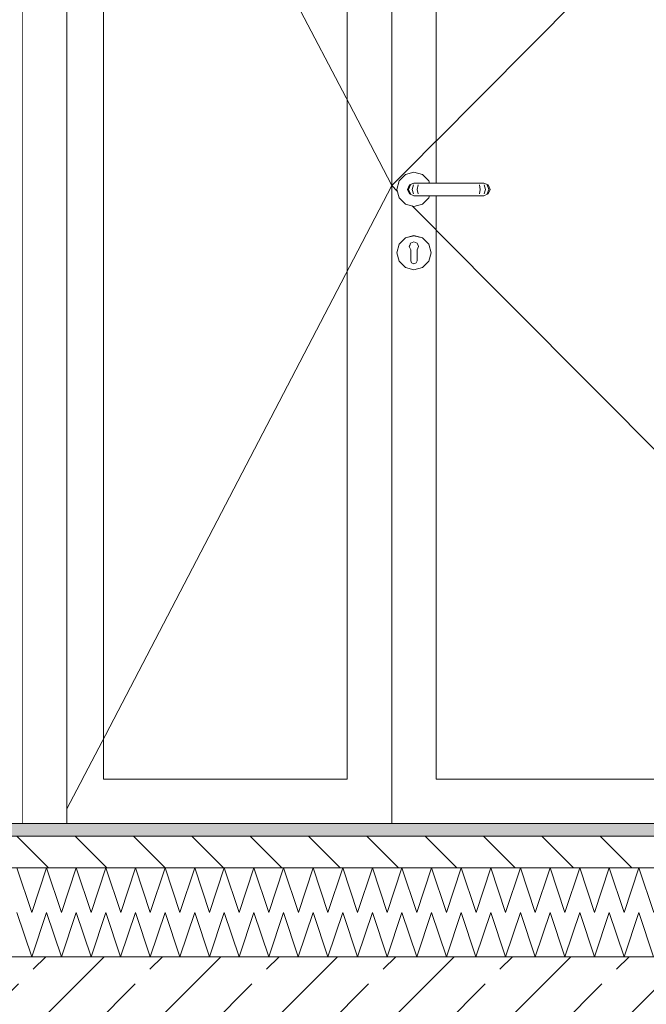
# Model space of a CAD drawing. Header units: millimetres. Extents: x 58537 to 97688, y -8921 to 14216.
# Tile 111 of 145: x 82021 to 83008, y -285 to 1268. Entities that reach past the tile are written whole.
import ezdxf

# ---------------------------------------------------------------- set-up
doc = ezdxf.new("R2010")
doc.units = ezdxf.units.MM
doc.header["$MEASUREMENT"] = 0
doc.linetypes.add('Przerywana', pattern=[240, 120, -120])
doc.linetypes.add('Wipeout_Contour', pattern=[1000, 0, -1000])
for name, color, linetype, lineweight, true_color in [('0_Nr_pióra__85', 7, 'Continuous', 13, 0x80c2ff), ('Nowe_A-Wymiary-Zewnętrzne_Nr_pióra__45', 7, 'Continuous', 15, 0x40a5ff), ('Nowe_A-Wymiary-Zewnętrzne_Nr_pióra__85', 7, 'Continuous', 13, 0x80c2ff)]:
    doc.layers.add(name, color=color, linetype=linetype, lineweight=lineweight, true_color=true_color)
for name, color, linetype in [('Nowe_A-Posadzki', 7, 'Continuous'), ('Nowe_A-Płyta-Grunt', 7, 'Continuous'), ('Nowe_A-Wymiary-Zewnętrzne', 7, 'Continuous'), ('Nowe_A-Ściany-Zewnętrzne', 7, 'Continuous'), ('Nowe_Drzwi Archicad', 7, 'Continuous')]:
    doc.layers.add(name, color=color, linetype=linetype)
for name, color, linetype, lineweight in [('Nowe_A-Posadzki_Nr_pióra__174', 7, 'Continuous', 5), ('Nowe_A-Posadzki_Nr_pióra__9', 7, 'Continuous', 13), ('Nowe_A-Płyta-Grunt_Nr_pióra__174', 7, 'Continuous', 5), ('Nowe_A-Płyta-Grunt_Nr_pióra__9', 7, 'Continuous', 13), ('Nowe_A-Wymiary-Zewnętrzne_Nr_pióra__46', 5, 'Continuous', 15), ('Nowe_Drzwi Archicad_Nr_pióra__3', 7, 'Continuous', 13), ('Nowe_Drzwi Archicad_Nr_pióra__87', 7, 'Continuous', 13)]:
    doc.layers.add(name, color=color, linetype=linetype, lineweight=lineweight)
doc.styles.add('STYL_AUTOMATYCZNY_2', font='arial.ttf')
doc.dimstyles.new('STYL_AUTOMATYCZNY__1', dxfattribs={"dimtxt": 125, "dimasz": 47.5, "dimexe": 0.18, "dimexo": 20, "dimgap": 0, "dimtad": 1, "dimdec": 1, "dimlfac": 0.1, "dimzin": 0, "dimdsep": 46, "dimtxsty": 'STYL_AUTOMATYCZNY_2', "dimblk": 'ARROWHEAD_11', "dimblk1": 'ARROWHEAD_11', "dimblk2": 'ARROWHEAD_11', "dimcen": 0.09, "dimclrd": 256, "dimclre": 256, "dimclrt": 5, "dimadec": 1, "dimazin": 0, "dimtfac": 1, "dimtdec": 4, "dimtmove": 0, "dimatfit": 3, "dimfxl": 0, "dimtolj": 1, "dimtzin": 0, "dimarcsym": 0})

# ---------------------------------------------------------------- blocks, each defined once
blk = doc.blocks.new('ElemPrzekroju_177')
at = {"color": 254, "linetype": 'Wipeout_Contour', "lineweight": 0, "ltscale": 328289.025771}
blk.add_wipeout([(82095.1, 0), (82095.1, 2000), (82025.1, 2000), (82025.1, 0)], dxfattribs=at).dxf.layer = 'Nowe_Drzwi Archicad'
at = {"color": 254, "linetype": 'Wipeout_Contour', "lineweight": 0, "ltscale": 1570325.986194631}
blk.add_wipeout([(82615.1, 1000), (82618.7, 986.5), (82628.6, 976.6), (82642.1, 973), (82655.6, 976.6), (82665.5, 986.5), (82666.4, 990), (82657.1, 990), (82642.1, 990), (82635, 992.9), (82632.1, 1000), (82635, 1007.1), (82642.1, 1010), (82666.4, 1010), (82665.5, 1013.5), (82655.6, 1023.4), (82642.1, 1027), (82628.6, 1023.4), (82618.7, 1013.5)], dxfattribs=at).dxf.layer = 'Nowe_Drzwi Archicad'
at = {"color": 254, "linetype": 'Wipeout_Contour', "lineweight": 0, "ltscale": 495944.786095}
blk.add_wipeout([(82649.5, 909.7), (82647.1, 904.4), (82647.1, 902.9), (82665.4, 913.4), (82655.5, 923.3), (82648.8, 911.6)], dxfattribs=at).dxf.layer = 'Nowe_Drzwi Archicad'
at = {"color": 254, "linetype": 'Wipeout_Contour', "lineweight": 0, "ltscale": 495908.684714}
blk.add_wipeout([(82655.5, 876.7), (82647.1, 891.3), (82647.1, 887.5), (82645.6, 884), (82642.1, 882.5), (82642.1, 873.1)], dxfattribs=at).dxf.layer = 'Nowe_Drzwi Archicad'
at = {"color": 254, "linetype": 'Wipeout_Contour', "lineweight": 0, "ltscale": 498618.5394}
blk.add_wipeout([(82677.1, 70), (82607.1, 70), (82607.1, 0), (83595.1, 0), (83595.1, 70), (83537.1, 70)], dxfattribs=at).dxf.layer = 'Nowe_Drzwi Archicad'
at = {"layer": 'Nowe_Drzwi Archicad_Nr_pióra__3', "color": 7, "linetype": 'Continuous', "lineweight": 13}
for p, q in [((82642.1, 1027), (82628.6, 1023.4)), ((82655.6, 1023.4), (82642.1, 1027)), ((82618.7, 1013.5), (82615.1, 1000)), ((82615.1, 1000), (82618.7, 986.5)), ((82628.6, 976.6), (82642.1, 973)), ((82642.1, 973), (82655.6, 976.6))]:
    blk.add_line(p, q, dxfattribs=at)
at = {"layer": 'Nowe_Drzwi Archicad_Nr_pióra__87', "color": 7, "linetype": 'Continuous', "lineweight": 13}
blk.add_line((82025.1, 0), (82025.1, 2070), dxfattribs=at)
at = {"color": 254, "linetype": 'Wipeout_Contour', "lineweight": 0, "ltscale": 328542.264242}
blk.add_wipeout([(82153.1, 1942), (82095.1, 1942), (82095.1, 70), (82153.1, 70)], dxfattribs=at).dxf.layer = 'Nowe_Drzwi Archicad'
at = {"color": 254, "linetype": 'Wipeout_Contour', "lineweight": 0, "ltscale": 330334.014881}
blk.add_wipeout([(82607.1, 70), (82607.1, 1942), (82537.1, 1942), (82537.1, 70)], dxfattribs=at).dxf.layer = 'Nowe_Drzwi Archicad'
at = {"color": 254, "linetype": 'Wipeout_Contour', "lineweight": 0, "ltscale": 330561.41416}
blk.add_wipeout([(82632.1, 1000), (82635, 992.9), (82636.6, 992.9), (82633.8, 1000)], dxfattribs=at).dxf.layer = 'Nowe_Drzwi Archicad'
at = {"color": 254, "linetype": 'Wipeout_Contour', "lineweight": 0, "ltscale": 330648.418006}
blk.add_wipeout([(82647.1, 900), (82669, 900), (82665.4, 913.4), (82647.1, 902.9)], dxfattribs=at).dxf.layer = 'Nowe_Drzwi Archicad'
at = {"layer": 'Nowe_Drzwi Archicad_Nr_pióra__3', "color": 7, "linetype": 'Continuous', "lineweight": 13}
blk.add_line((82615.8, 997.2), (82607.1, 1006), dxfattribs=at)
at = {"color": 254, "linetype": 'Wipeout_Contour', "lineweight": 0, "ltscale": 330581.405953}
blk.add_wipeout([(82642.1, 1010), (82635, 1007.1), (82636.6, 1007.1), (82643.2, 1010)], dxfattribs=at).dxf.layer = 'Nowe_Drzwi Archicad'
at = {"color": 254, "linetype": 'Wipeout_Contour', "lineweight": 0, "ltscale": 330580.579725}
blk.add_wipeout([(82635, 992.9), (82642.1, 990), (82643.2, 990), (82636.6, 992.9)], dxfattribs=at).dxf.layer = 'Nowe_Drzwi Archicad'
at = {"color": 254, "linetype": 'Wipeout_Contour', "lineweight": 0, "ltscale": 330662.329016}
blk.add_wipeout([(82665.5, 913.5), (82655.6, 923.4), (82655.5, 923.3), (82665.4, 913.4)], dxfattribs=at).dxf.layer = 'Nowe_Drzwi Archicad'
at = {"color": 254, "linetype": 'Wipeout_Contour', "lineweight": 0, "ltscale": 330634.653197}
blk.add_wipeout([(82647.1, 891.3), (82655.5, 876.7), (82665.4, 886.5), (82647.1, 897.1)], dxfattribs=at).dxf.layer = 'Nowe_Drzwi Archicad'
at = {"color": 254, "linetype": 'Wipeout_Contour', "lineweight": 0, "ltscale": 494094.576097}
blk.add_wipeout([(82095.1, 0), (82607.1, 0), (82607.1, 70), (82537.1, 70), (82153.1, 70), (82095.1, 70)], dxfattribs=at).dxf.layer = 'Nowe_Drzwi Archicad'
at = {"layer": 'Nowe_Drzwi Archicad_Nr_pióra__3', "color": 7, "linetype": 'Continuous', "lineweight": 13}
for p, q in [((82095.1, 0), (82095.1, 2000)), ((82607.1, 2000), (82607.1, 0))]:
    blk.add_line(p, q, dxfattribs=at)
at = {"color": 254, "linetype": 'Wipeout_Contour', "lineweight": 0, "ltscale": 329426.141093}
blk.add_wipeout([(82153.1, 70), (82537.1, 70), (82537.1, 1942), (82153.1, 1942)], dxfattribs=at).dxf.layer = 'Nowe_Drzwi Archicad'
at = {"color": 254, "linetype": 'Wipeout_Contour', "lineweight": 0, "ltscale": 330561.756412}
blk.add_wipeout([(82635, 1007.1), (82632.1, 1000), (82633.8, 1000), (82636.6, 1007.1)], dxfattribs=at).dxf.layer = 'Nowe_Drzwi Archicad'
at = {"color": 254, "linetype": 'Wipeout_Contour', "lineweight": 0, "ltscale": 413262.04606}
blk.add_wipeout([(82647.4, 915.1), (82648.8, 911.6), (82655.5, 923.3), (82642.1, 926.9), (82642.1, 917.4)], dxfattribs=at).dxf.layer = 'Nowe_Drzwi Archicad'
at = {"color": 254, "linetype": 'Wipeout_Contour', "lineweight": 0, "ltscale": 330648.07939}
blk.add_wipeout([(82647.1, 897.1), (82665.4, 886.5), (82669, 900), (82647.1, 900)], dxfattribs=at).dxf.layer = 'Nowe_Drzwi Archicad'
at = {"layer": 'Nowe_Drzwi Archicad_Nr_pióra__3', "color": 7, "linetype": 'Continuous', "lineweight": 13}
for p, q in [((82095.1, 1989), (82607.1, 1006)), ((82153.1, 70), (82153.1, 1942)), ((82537.1, 1942), (82537.1, 70)), ((82095.1, 23), (82607.1, 1006)), ((82537.1, 70), (82153.1, 70))]:
    blk.add_line(p, q, dxfattribs=at)
at = {"color": 254, "linetype": 'Wipeout_Contour', "lineweight": 0, "ltscale": 330574.915935}
blk.add_wipeout([(82639.3, 1000), (82633.8, 1000), (82636.6, 992.9), (82641.4, 992.9)], dxfattribs=at).dxf.layer = 'Nowe_Drzwi Archicad'
at = {"color": 254, "linetype": 'Wipeout_Contour', "lineweight": 0, "ltscale": 330615.953183}
blk.add_wipeout([(82655.6, 923.4), (82642.1, 927), (82642.1, 926.9), (82655.5, 923.3)], dxfattribs=at).dxf.layer = 'Nowe_Drzwi Archicad'
at = {"color": 254, "linetype": 'Wipeout_Contour', "lineweight": 0, "ltscale": 330688.762527}
blk.add_wipeout([(82669.1, 900), (82665.5, 913.5), (82665.4, 913.4), (82669, 900)], dxfattribs=at).dxf.layer = 'Nowe_Drzwi Archicad'
at = {"color": 254, "linetype": 'Wipeout_Contour', "lineweight": 0, "ltscale": 495852.729554}
blk.add_wipeout([(82642.1, 873.1), (82642.1, 882.5), (82638.5, 884), (82637.1, 887.5), (82637.1, 891.3), (82628.6, 876.7)], dxfattribs=at).dxf.layer = 'Nowe_Drzwi Archicad'
at = {"layer": 'Nowe_Drzwi Archicad_Nr_pióra__3', "color": 7, "linetype": 'Continuous', "lineweight": 13}
blk.add_line((82618.7, 986.5), (82628.6, 976.6), dxfattribs=at)
at = {"color": 254, "linetype": 'Wipeout_Contour', "lineweight": 0, "ltscale": 330592.057357}
blk.add_wipeout([(82636.6, 1007.1), (82641.4, 1007.1), (82646.5, 1010), (82643.2, 1010)], dxfattribs=at).dxf.layer = 'Nowe_Drzwi Archicad'
at = {"color": 254, "linetype": 'Wipeout_Contour', "lineweight": 0, "ltscale": 330591.231155}
blk.add_wipeout([(82636.6, 992.9), (82643.2, 990), (82646.5, 990), (82641.4, 992.9)], dxfattribs=at).dxf.layer = 'Nowe_Drzwi Archicad'
at = {"color": 254, "linetype": 'Wipeout_Contour', "lineweight": 0, "ltscale": 413209.757011}
blk.add_wipeout([(82636.7, 915.1), (82642.1, 917.4), (82642.1, 926.9), (82628.6, 923.3), (82635.4, 911.6)], dxfattribs=at).dxf.layer = 'Nowe_Drzwi Archicad'
at = {"color": 254, "linetype": 'Wipeout_Contour', "lineweight": 0, "ltscale": 330613.762885}
blk.add_wipeout([(82642.1, 873), (82655.6, 876.6), (82655.5, 876.7), (82642.1, 873.1)], dxfattribs=at).dxf.layer = 'Nowe_Drzwi Archicad'
at = {"color": 254, "linetype": 'Wipeout_Contour', "lineweight": 0, "ltscale": 330575.258173}
blk.add_wipeout([(82633.8, 1000), (82639.3, 1000), (82641.4, 1007.1), (82636.6, 1007.1)], dxfattribs=at).dxf.layer = 'Nowe_Drzwi Archicad'
at = {"color": 254, "linetype": 'Wipeout_Contour', "lineweight": 0, "ltscale": 330562.04914}
blk.add_wipeout([(82642.1, 927), (82628.6, 923.4), (82628.6, 923.3), (82642.1, 926.9)], dxfattribs=at).dxf.layer = 'Nowe_Drzwi Archicad'
at = {"color": 254, "linetype": 'Wipeout_Contour', "lineweight": 0, "ltscale": 330660.725839}
blk.add_wipeout([(82655.6, 876.6), (82665.5, 886.5), (82665.4, 886.5), (82655.5, 876.7)], dxfattribs=at).dxf.layer = 'Nowe_Drzwi Archicad'
at = {"layer": 'Nowe_Drzwi Archicad_Nr_pióra__3', "color": 7, "linetype": 'Continuous', "lineweight": 13}
blk.add_line((82628.6, 1023.4), (82618.7, 1013.5), dxfattribs=at)
at = {"color": 254, "linetype": 'Wipeout_Contour', "lineweight": 0, "ltscale": 330600.551238}
blk.add_wipeout([(82639.3, 1000), (82641.4, 992.9), (82648.6, 992.9), (82647.4, 1000)], dxfattribs=at).dxf.layer = 'Nowe_Drzwi Archicad'
at = {"color": 254, "linetype": 'Wipeout_Contour', "lineweight": 0, "ltscale": 495820.306881}
blk.add_wipeout([(82634.6, 909.7), (82635.4, 911.6), (82628.6, 923.3), (82618.8, 913.4), (82637.1, 902.9), (82637.1, 904.4)], dxfattribs=at).dxf.layer = 'Nowe_Drzwi Archicad'
at = {"color": 254, "linetype": 'Wipeout_Contour', "lineweight": 0, "ltscale": 330688.17582}
blk.add_wipeout([(82665.5, 886.5), (82669.1, 900), (82669, 900), (82665.4, 886.5)], dxfattribs=at).dxf.layer = 'Nowe_Drzwi Archicad'
at = {"layer": 'Nowe_Drzwi Archicad_Nr_pióra__3', "color": 7, "linetype": 'Continuous', "lineweight": 13}
for p, q in [((82669.1, 900), (82665.5, 913.5)), ((82665.5, 886.5), (82669.1, 900))]:
    blk.add_line(p, q, dxfattribs=at)
at = {"color": 254, "linetype": 'Wipeout_Contour', "lineweight": 0, "ltscale": 330612.116485}
blk.add_wipeout([(82646.5, 1010), (82641.4, 1007.1), (82648.6, 1007.1), (82651.3, 1010)], dxfattribs=at).dxf.layer = 'Nowe_Drzwi Archicad'
at = {"color": 254, "linetype": 'Wipeout_Contour', "lineweight": 0, "ltscale": 330611.290331}
blk.add_wipeout([(82641.4, 992.9), (82646.5, 990), (82651.3, 990), (82648.6, 992.9)], dxfattribs=at).dxf.layer = 'Nowe_Drzwi Archicad'
at = {"color": 254, "linetype": 'Wipeout_Contour', "lineweight": 0, "ltscale": 330515.073174}
blk.add_wipeout([(82628.6, 923.4), (82618.7, 913.5), (82618.8, 913.4), (82628.6, 923.3)], dxfattribs=at).dxf.layer = 'Nowe_Drzwi Archicad'
at = {"color": 254, "linetype": 'Wipeout_Contour', "lineweight": 0, "ltscale": 330540.090153}
blk.add_wipeout([(82637.1, 897.1), (82618.8, 886.5), (82628.6, 876.7), (82637.1, 891.3)], dxfattribs=at).dxf.layer = 'Nowe_Drzwi Archicad'
at = {"color": 254, "linetype": 'Wipeout_Contour', "lineweight": 0, "ltscale": 330600.893452}
blk.add_wipeout([(82641.4, 1007.1), (82639.3, 1000), (82647.4, 1000), (82648.6, 1007.1)], dxfattribs=at).dxf.layer = 'Nowe_Drzwi Archicad'
at = {"color": 254, "linetype": 'Wipeout_Contour', "lineweight": 0, "ltscale": 330527.703957}
blk.add_wipeout([(82637.1, 902.9), (82618.8, 913.4), (82615.2, 900), (82637.1, 900)], dxfattribs=at).dxf.layer = 'Nowe_Drzwi Archicad'
at = {"color": 254, "linetype": 'Wipeout_Contour', "lineweight": 0, "ltscale": 330559.85851}
blk.add_wipeout([(82628.6, 876.6), (82642.1, 873), (82642.1, 873.1), (82628.6, 876.7)], dxfattribs=at).dxf.layer = 'Nowe_Drzwi Archicad'
at = {"layer": 'Nowe_Drzwi Archicad_Nr_pióra__3', "color": 7, "linetype": 'Continuous', "lineweight": 13}
for p, q in [((82635, 1007.1), (82632.1, 1000)), ((82632.1, 1000), (82635, 992.9)), ((82636.6, 1007.1), (82633.8, 1000)), ((82633.8, 1000), (82636.6, 992.9))]:
    blk.add_line(p, q, dxfattribs=at)
at = {"color": 254, "linetype": 'Wipeout_Contour', "lineweight": 0, "ltscale": 330632.396809}
blk.add_wipeout([(82647.4, 1000), (82648.6, 992.9), (82656.4, 992.9), (82656.1, 1000)], dxfattribs=at).dxf.layer = 'Nowe_Drzwi Archicad'
at = {"color": 254, "linetype": 'Wipeout_Contour', "lineweight": 0, "ltscale": 330527.365174}
blk.add_wipeout([(82637.1, 900), (82615.2, 900), (82618.8, 886.5), (82637.1, 897.1)], dxfattribs=at).dxf.layer = 'Nowe_Drzwi Archicad'
at = {"color": 254, "linetype": 'Wipeout_Contour', "lineweight": 0, "ltscale": 330637.721358}
blk.add_wipeout([(82651.3, 1010), (82648.6, 1007.1), (82656.4, 1007.1), (82657.1, 1010)], dxfattribs=at).dxf.layer = 'Nowe_Drzwi Archicad'
at = {"color": 254, "linetype": 'Wipeout_Contour', "lineweight": 0, "ltscale": 330636.895267}
blk.add_wipeout([(82648.6, 992.9), (82651.3, 990), (82657.1, 990), (82656.4, 992.9)], dxfattribs=at).dxf.layer = 'Nowe_Drzwi Archicad'
at = {"color": 254, "linetype": 'Wipeout_Contour', "lineweight": 0, "ltscale": 330487.60985}
blk.add_wipeout([(82618.7, 913.5), (82615.1, 900), (82615.2, 900), (82618.8, 913.4)], dxfattribs=at).dxf.layer = 'Nowe_Drzwi Archicad'
at = {"color": 254, "linetype": 'Wipeout_Contour', "lineweight": 0, "ltscale": 330513.469334}
blk.add_wipeout([(82618.7, 886.5), (82628.6, 876.6), (82628.6, 876.7), (82618.8, 886.5)], dxfattribs=at).dxf.layer = 'Nowe_Drzwi Archicad'
at = {"layer": 'Nowe_Drzwi Archicad_Nr_pióra__3', "color": 7, "linetype": 'Continuous', "lineweight": 13}
for p, q in [((82642.1, 990), (82643.2, 990)), ((82643.2, 990), (82646.5, 990))]:
    blk.add_line(p, q, dxfattribs=at)
at = {"color": 254, "linetype": 'Wipeout_Contour', "lineweight": 0, "ltscale": 330632.738991}
blk.add_wipeout([(82648.6, 1007.1), (82647.4, 1000), (82656.1, 1000), (82656.4, 1007.1)], dxfattribs=at).dxf.layer = 'Nowe_Drzwi Archicad'
at = {"color": 254, "linetype": 'Wipeout_Contour', "lineweight": 0, "ltscale": 1157066.943095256}
blk.add_wipeout([(82636.7, 915.1), (82634.6, 909.7), (82637.1, 904.4), (82637.1, 887.5), (82638.5, 884), (82642.1, 882.5), (82645.6, 884), (82647.1, 887.5), (82647.1, 897.1), (82647.1, 900), (82647.1, 904.4), (82649.5, 909.7), (82647.4, 915.1), (82642.1, 917.4)], dxfattribs=at).dxf.layer = 'Nowe_Drzwi Archicad'
at = {"color": 254, "linetype": 'Wipeout_Contour', "lineweight": 0, "ltscale": 330487.02281}
blk.add_wipeout([(82615.1, 900), (82618.7, 886.5), (82618.8, 886.5), (82615.2, 900)], dxfattribs=at).dxf.layer = 'Nowe_Drzwi Archicad'
at = {"layer": 'Nowe_Drzwi Archicad_Nr_pióra__3', "color": 7, "linetype": 'Continuous', "lineweight": 13}
for p, q in [((82642.1, 1010), (82635, 1007.1)), ((82642.1, 1010), (82643.2, 1010)), ((82643.2, 1010), (82646.5, 1010)), ((82641.4, 1007.1), (82639.3, 1000)), ((82639.3, 1000), (82641.4, 992.9)), ((82635, 992.9), (82642.1, 990)), ((82628.6, 923.4), (82618.7, 913.5)), ((82642.1, 927), (82628.6, 923.4)), ((82636.7, 915.1), (82642.1, 917.4)), ((82655.6, 923.4), (82642.1, 927)), ((82642.1, 917.4), (82647.4, 915.1)), ((82665.5, 913.5), (82655.6, 923.4)), ((82618.7, 913.5), (82615.1, 900)), ((82635.4, 911.6), (82634.6, 909.7)), ((82637.1, 904.4), (82634.6, 909.7)), ((82635.4, 911.6), (82636.7, 915.1)), ((82637.1, 902.9), (82637.1, 904.4)), ((82637.1, 902.9), (82637.1, 900)), ((82649.5, 909.7), (82647.1, 904.4)), ((82647.1, 904.4), (82647.1, 902.9)), ((82647.1, 902.9), (82647.1, 900)), ((82648.8, 911.6), (82647.4, 915.1)), ((82648.8, 911.6), (82649.5, 909.7)), ((82615.1, 900), (82618.7, 886.5)), ((82618.7, 886.5), (82628.6, 876.6)), ((82637.1, 900), (82637.1, 897.1)), ((82637.1, 897.1), (82637.1, 891.3)), ((82637.1, 891.3), (82637.1, 887.5)), ((82638.5, 884), (82637.1, 887.5)), ((82647.1, 887.5), (82645.6, 884)), ((82647.1, 900), (82647.1, 897.1)), ((82647.1, 897.1), (82647.1, 891.3)), ((82647.1, 891.3), (82647.1, 887.5)), ((82655.6, 876.6), (82665.5, 886.5)), ((82628.6, 876.6), (82642.1, 873)), ((82642.1, 882.5), (82638.5, 884)), ((82645.6, 884), (82642.1, 882.5)), ((82642.1, 873), (82655.6, 876.6))]:
    blk.add_line(p, q, dxfattribs=at)
at = {"color": 254, "linetype": 'Wipeout_Contour', "lineweight": 0, "ltscale": 330812.301896}
blk.add_wipeout([(82656.1, 1000), (82656.4, 992.9), (82737.8, 992.9), (82738.1, 1000)], dxfattribs=at).dxf.layer = 'Nowe_Drzwi Archicad'
at = {"color": 254, "linetype": 'Wipeout_Contour', "lineweight": 0, "ltscale": 330812.886932}
blk.add_wipeout([(82657.1, 1010), (82656.4, 1007.1), (82737.8, 1007.1), (82737.1, 1010)], dxfattribs=at).dxf.layer = 'Nowe_Drzwi Archicad'
at = {"color": 254, "linetype": 'Wipeout_Contour', "lineweight": 0, "ltscale": 330812.061277}
blk.add_wipeout([(82656.4, 992.9), (82657.1, 990), (82737.1, 990), (82737.8, 992.9)], dxfattribs=at).dxf.layer = 'Nowe_Drzwi Archicad'
at = {"layer": 'Nowe_Drzwi Archicad_Nr_pióra__3', "color": 7, "linetype": 'Continuous', "lineweight": 13}
for p, q in [((82646.5, 990), (82651.3, 990)), ((82651.3, 990), (82657.1, 990)), ((82655.6, 976.6), (82665.5, 986.5)), ((82665.5, 986.5), (82666.4, 990))]:
    blk.add_line(p, q, dxfattribs=at)
at = {"color": 254, "linetype": 'Wipeout_Contour', "lineweight": 0, "ltscale": 330812.643894}
blk.add_wipeout([(82656.4, 1007.1), (82656.1, 1000), (82738.1, 1000), (82737.8, 1007.1)], dxfattribs=at).dxf.layer = 'Nowe_Drzwi Archicad'
at = {"layer": 'Nowe_Drzwi Archicad_Nr_pióra__3', "color": 7, "linetype": 'Continuous', "lineweight": 13}
for p, q in [((82646.5, 1010), (82651.3, 1010)), ((82651.3, 1010), (82657.1, 1010)), ((82665.5, 1013.5), (82655.6, 1023.4)), ((82666.4, 1010), (82665.5, 1013.5)), ((82648.6, 1007.1), (82647.4, 1000)), ((82647.4, 1000), (82648.6, 992.9))]:
    blk.add_line(p, q, dxfattribs=at)
at = {"color": 254, "linetype": 'Wipeout_Contour', "lineweight": 0, "ltscale": 330992.207007}
blk.add_wipeout([(82738.1, 1000), (82737.8, 992.9), (82745.6, 992.9), (82746.7, 1000)], dxfattribs=at).dxf.layer = 'Nowe_Drzwi Archicad'
at = {"color": 254, "linetype": 'Wipeout_Contour', "lineweight": 0, "ltscale": 330988.05253}
blk.add_wipeout([(82737.1, 1010), (82737.8, 1007.1), (82745.6, 1007.1), (82742.8, 1010)], dxfattribs=at).dxf.layer = 'Nowe_Drzwi Archicad'
at = {"color": 254, "linetype": 'Wipeout_Contour', "lineweight": 0, "ltscale": 330987.22731}
blk.add_wipeout([(82737.8, 992.9), (82737.1, 990), (82742.8, 990), (82745.6, 992.9)], dxfattribs=at).dxf.layer = 'Nowe_Drzwi Archicad'
at = {"color": 254, "linetype": 'Wipeout_Contour', "lineweight": 0, "ltscale": 330992.548821}
blk.add_wipeout([(82737.8, 1007.1), (82738.1, 1000), (82746.7, 1000), (82745.6, 1007.1)], dxfattribs=at).dxf.layer = 'Nowe_Drzwi Archicad'
at = {"color": 254, "linetype": 'Wipeout_Contour', "lineweight": 0, "ltscale": 331024.052584}
blk.add_wipeout([(82746.7, 1000), (82745.6, 992.9), (82752.8, 992.9), (82754.9, 1000)], dxfattribs=at).dxf.layer = 'Nowe_Drzwi Archicad'
at = {"color": 254, "linetype": 'Wipeout_Contour', "lineweight": 0, "ltscale": 331013.657408}
blk.add_wipeout([(82742.8, 1010), (82745.6, 1007.1), (82752.8, 1007.1), (82747.7, 1010)], dxfattribs=at).dxf.layer = 'Nowe_Drzwi Archicad'
at = {"color": 254, "linetype": 'Wipeout_Contour', "lineweight": 0, "ltscale": 331012.832251}
blk.add_wipeout([(82745.6, 992.9), (82742.8, 990), (82747.7, 990), (82752.8, 992.9)], dxfattribs=at).dxf.layer = 'Nowe_Drzwi Archicad'
at = {"color": 254, "linetype": 'Wipeout_Contour', "lineweight": 0, "ltscale": 331024.394366}
blk.add_wipeout([(82745.6, 1007.1), (82746.7, 1000), (82754.9, 1000), (82752.8, 1007.1)], dxfattribs=at).dxf.layer = 'Nowe_Drzwi Archicad'
at = {"color": 254, "linetype": 'Wipeout_Contour', "lineweight": 0, "ltscale": 331049.687893}
blk.add_wipeout([(82754.9, 1000), (82752.8, 992.9), (82757.6, 992.9), (82760.4, 1000)], dxfattribs=at).dxf.layer = 'Nowe_Drzwi Archicad'
at = {"color": 254, "linetype": 'Wipeout_Contour', "lineweight": 0, "ltscale": 331033.716541}
blk.add_wipeout([(82750.9, 1010), (82747.7, 1010), (82752.8, 1007.1), (82757.6, 1007.1)], dxfattribs=at).dxf.layer = 'Nowe_Drzwi Archicad'
at = {"color": 254, "linetype": 'Wipeout_Contour', "lineweight": 0, "ltscale": 331032.891431}
blk.add_wipeout([(82747.7, 990), (82750.9, 990), (82757.6, 992.9), (82752.8, 992.9)], dxfattribs=at).dxf.layer = 'Nowe_Drzwi Archicad'
at = {"color": 254, "linetype": 'Wipeout_Contour', "lineweight": 0, "ltscale": 331050.02965}
blk.add_wipeout([(82752.8, 1007.1), (82754.9, 1000), (82760.4, 1000), (82757.6, 1007.1)], dxfattribs=at).dxf.layer = 'Nowe_Drzwi Archicad'
at = {"color": 254, "linetype": 'Wipeout_Contour', "lineweight": 0, "ltscale": 331063.189673}
blk.add_wipeout([(82760.4, 1000), (82757.6, 992.9), (82759.1, 992.9), (82762.1, 1000)], dxfattribs=at).dxf.layer = 'Nowe_Drzwi Archicad'
at = {"color": 254, "linetype": 'Wipeout_Contour', "lineweight": 0, "ltscale": 331044.367948}
blk.add_wipeout([(82750.9, 1010), (82757.6, 1007.1), (82759.1, 1007.1), (82752.1, 1010)], dxfattribs=at).dxf.layer = 'Nowe_Drzwi Archicad'
at = {"color": 254, "linetype": 'Wipeout_Contour', "lineweight": 0, "ltscale": 331043.542864}
blk.add_wipeout([(82757.6, 992.9), (82750.9, 990), (82752.1, 990), (82759.1, 992.9)], dxfattribs=at).dxf.layer = 'Nowe_Drzwi Archicad'
at = {"color": 254, "linetype": 'Wipeout_Contour', "lineweight": 0, "ltscale": 331063.531417}
blk.add_wipeout([(82757.6, 1007.1), (82760.4, 1000), (82762.1, 1000), (82759.1, 1007.1)], dxfattribs=at).dxf.layer = 'Nowe_Drzwi Archicad'
at = {"color": 254, "linetype": 'Wipeout_Contour', "lineweight": 0, "ltscale": 1077166.558144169}
blk.add_wipeout([(82752.1, 990), (82677.1, 990), (82677.1, 70), (83537.1, 70), (83537.1, 1942), (82677.1, 1942), (82677.1, 1010), (82747.7, 1010), (82748, 1010), (82752.1, 1010), (82759.1, 1007.1), (82762.1, 1000), (82759.1, 992.9)], dxfattribs=at).dxf.layer = 'Nowe_Drzwi Archicad'
at = {"layer": 'Nowe_Drzwi Archicad_Nr_pióra__3', "color": 7, "linetype": 'Continuous', "lineweight": 13}
for p, q in [((83595.1, 1999.9), (82607.1, 1006)), ((82677.1, 1942), (82677.1, 1010)), ((82657.1, 1010), (82737.1, 1010)), ((82737.1, 1010), (82742.8, 1010)), ((82742.8, 1010), (82747.7, 1010)), ((82747.7, 1010), (82750.9, 1010)), ((82750.9, 1010), (82752.1, 1010)), ((82752.1, 1010), (82759.1, 1007.1)), ((82745.6, 1007.1), (82746.7, 1000)), ((82746.7, 1000), (82745.6, 992.9)), ((82752.8, 1007.1), (82754.9, 1000)), ((82754.9, 1000), (82752.8, 992.9)), ((82757.6, 1007.1), (82760.4, 1000)), ((82760.4, 1000), (82757.6, 992.9)), ((82759.1, 1007.1), (82762.1, 1000)), ((82762.1, 1000), (82759.1, 992.9)), ((82657.1, 990), (82737.1, 990)), ((82677.1, 990), (82677.1, 70)), ((82737.1, 990), (82742.8, 990)), ((82742.8, 990), (82747.7, 990)), ((82747.7, 990), (82750.9, 990)), ((82750.9, 990), (82752.1, 990)), ((82759.1, 992.9), (82752.1, 990)), ((83595.1, 12.1), (82639.1, 973.8)), ((82677.1, 70), (83537.1, 70))]:
    blk.add_line(p, q, dxfattribs=at)
blk = doc.blocks.new('ElemPrzekroju_178')
at = {"color": 254, "linetype": 'Wipeout_Contour', "lineweight": 0, "ltscale": 660149.990743}
blk.add_wipeout([(80500.1, 2540), (80500.1, 0), (82025.1, 0), (82025.1, 2070), (83665.1, 2070), (83665.1, 0), (83820.1, 0), (83820.1, 2540)], dxfattribs=at).dxf.layer = 'Nowe_A-Ściany-Zewnętrzne'
blk = doc.blocks.new('*X385')
at = {"layer": 'Nowe_A-Płyta-Grunt_Nr_pióra__174', "color": 7, "linetype": 'Continuous', "lineweight": 5}
for p, q in [((82016.6, -140), (82039.9, -210)), ((82039.9, -210), (82063.3, -140)), ((82063.3, -140), (82086.6, -210)), ((82086.6, -210), (82109.9, -140)), ((82109.9, -140), (82133.3, -210)), ((82133.3, -210), (82156.6, -140)), ((82156.6, -140), (82179.9, -210)), ((82179.9, -210), (82203.3, -140)), ((82203.3, -140), (82226.6, -210)), ((82226.6, -210), (82249.9, -140)), ((82249.9, -140), (82273.3, -210)), ((82273.3, -210), (82296.6, -140)), ((82296.6, -140), (82319.9, -210)), ((82319.9, -210), (82343.3, -140)), ((82343.3, -140), (82366.6, -210)), ((82366.6, -210), (82389.9, -140)), ((82389.9, -140), (82413.3, -210)), ((82413.3, -210), (82436.6, -140)), ((82436.6, -140), (82459.9, -210)), ((82459.9, -210), (82483.3, -140)), ((82483.3, -140), (82506.6, -210)), ((82506.6, -210), (82529.9, -140)), ((82529.9, -140), (82553.3, -210)), ((82553.3, -210), (82576.6, -140)), ((82576.6, -140), (82599.9, -210)), ((82599.9, -210), (82623.3, -140)), ((82623.3, -140), (82646.6, -210)), ((82646.6, -210), (82669.9, -140)), ((82669.9, -140), (82693.3, -210)), ((82693.3, -210), (82716.6, -140)), ((82716.6, -140), (82739.9, -210)), ((82739.9, -210), (82763.3, -140)), ((82763.3, -140), (82786.6, -210)), ((82786.6, -210), (82809.9, -140)), ((82809.9, -140), (82833.3, -210)), ((82833.3, -210), (82856.6, -140)), ((82856.6, -140), (82879.9, -210)), ((82879.9, -210), (82903.3, -140)), ((82903.3, -140), (82926.6, -210)), ((82926.6, -210), (82949.9, -140)), ((82949.9, -140), (82973.3, -210)), ((82973.3, -210), (82996.6, -140)), ((82996.6, -140), (83019.9, -210))]:
    blk.add_line(p, q, dxfattribs=at)
blk = doc.blocks.new('ElemPrzekroju_346')
at = {"layer": 'Nowe_A-Płyta-Grunt', "linetype": 'Continuous', "lineweight": 0, "true_color": 0x000000}
h = blk.add_hatch(dxfattribs=at)
h.set_pattern_fill('Beton_zbrojony', color=18, style=0, pattern_type=2)
h.set_pattern_definition([(45, (0, 0), (-91.92388, 91.92388), []), (45, (-45.96, 45.96), (-91.92388, 91.92388), [97.5, -32.5])])
h.paths.add_polyline_path([(77880.1, -360), (90780.1, -360), (90780.1, -210), (86965.1, -210), (86840.1, -210), (84140.1, -210), (83870.1, -210), (80500.1, -210), (80230.1, -210), (78130.1, -210), (77880.1, -210)])
at = {"layer": 'Nowe_A-Płyta-Grunt_Nr_pióra__9', "color": 7, "linetype": 'Continuous', "lineweight": 13, "flags": 128}
blk.add_lwpolyline([(83880.1, -210), (83870.1, -210), (80500.1, -210)], dxfattribs=at)
at = {"layer": 'Nowe_A-Płyta-Grunt', "lineweight": 0}
blk.add_blockref('*X385', (0, 0), dxfattribs=at)
blk = doc.blocks.new('*X413')
at = {"layer": 'Nowe_A-Posadzki_Nr_pióra__174', "color": 7, "linetype": 'Continuous', "lineweight": 5}
for p, q in [((82016.6, -70), (82040, -140)), ((82040, -140), (82063.3, -70)), ((82063.3, -70), (82086.6, -140)), ((82086.6, -140), (82110, -70)), ((82110, -70), (82133.3, -140)), ((82133.3, -140), (82156.6, -70)), ((82156.6, -70), (82180, -140)), ((82180, -140), (82203.3, -70)), ((82203.3, -70), (82226.6, -140)), ((82226.6, -140), (82250, -70)), ((82250, -70), (82273.3, -140)), ((82273.3, -140), (82296.6, -70)), ((82296.6, -70), (82320, -140)), ((82320, -140), (82343.3, -70)), ((82343.3, -70), (82366.6, -140)), ((82366.6, -140), (82390, -70)), ((82390, -70), (82413.3, -140)), ((82413.3, -140), (82436.6, -70)), ((82436.6, -70), (82460, -140)), ((82460, -140), (82483.3, -70)), ((82483.3, -70), (82506.6, -140)), ((82506.6, -140), (82530, -70)), ((82530, -70), (82553.3, -140)), ((82553.3, -140), (82576.6, -70)), ((82576.6, -70), (82600, -140)), ((82600, -140), (82623.3, -70)), ((82623.3, -70), (82646.6, -140)), ((82646.6, -140), (82670, -70)), ((82670, -70), (82693.3, -140)), ((82693.3, -140), (82716.6, -70)), ((82716.6, -70), (82740, -140)), ((82740, -140), (82763.3, -70)), ((82763.3, -70), (82786.6, -140)), ((82786.6, -140), (82810, -70)), ((82810, -70), (82833.3, -140)), ((82833.3, -140), (82856.6, -70)), ((82856.6, -70), (82880, -140)), ((82880, -140), (82903.3, -70)), ((82903.3, -70), (82926.6, -140)), ((82926.6, -140), (82950, -70)), ((82950, -70), (82973.3, -140)), ((82973.3, -140), (82996.6, -70)), ((82996.6, -70), (83020, -140))]:
    blk.add_line(p, q, dxfattribs=at)
blk = doc.blocks.new('ElemPrzekroju_364')
at = {"layer": 'Nowe_A-Posadzki', "linetype": 'Continuous', "lineweight": 0, "true_color": 0xbb9a81}
blk.add_hatch(color=33, dxfattribs=at).paths.add_polyline_path([(80500.1, -20), (83870.1, -20), (83870.1, 0), (80500.1, 0)])
at = {"layer": 'Nowe_A-Posadzki', "linetype": 'Continuous', "lineweight": 0, "true_color": 0x000000}
h = blk.add_hatch(dxfattribs=at)
h.set_pattern_fill('Cegła_zwykła', color=18, style=0, pattern_type=2)
h.set_pattern_definition([(135, (0, 0), (45.96194, 45.96194), [])])
h.paths.add_polyline_path([(80490.1, -20), (80490.1, -70), (80500.1, -70), (83870.1, -70), (83880.1, -70), (83880.1, -20), (83870.1, -20), (80500.1, -20)])
at = {"layer": 'Nowe_A-Posadzki_Nr_pióra__9', "color": 7, "linetype": 'Continuous', "lineweight": 13}
blk.add_line((83870.1, 0), (80500.1, 0), dxfattribs=at)
at = {"layer": 'Nowe_A-Posadzki_Nr_pióra__9', "color": 7, "linetype": 'Continuous', "lineweight": 13, "flags": 128}
for points in [[(83880.1, -20), (83870.1, -20), (80500.1, -20)], [(83880.1, -70), (83870.1, -70), (80500.1, -70)]]:
    blk.add_lwpolyline(points, dxfattribs=at)
at = {"layer": 'Nowe_A-Posadzki', "lineweight": 0}
blk.add_blockref('*X413', (0, 0), dxfattribs=at)
blk = doc.blocks.new('*D628')
at = {"layer": 'Nowe_A-Wymiary-Zewnętrzne_Nr_pióra__45', "linetype": 'Continuous', "lineweight": 15, "true_color": 0x40a5ff}
for points in [[(90247.8, 2200), (90248.7, 2195.2), (90251.4, 2191.2), (90255.5, 2188.5), (90260.3, 2187.5), (90265, 2188.5), (90269.1, 2191.2), (90271.8, 2195.2), (90272.8, 2200), (90271.8, 2204.8), (90269.1, 2208.8), (90265, 2211.5), (90260.3, 2212.5), (90255.5, 2211.5), (90251.4, 2208.8), (90248.7, 2204.8)], [(90247.8, 0), (90248.7, -4.8), (90251.4, -8.8), (90255.5, -11.5), (90260.3, -12.5), (90265, -11.5), (90269.1, -8.8), (90271.8, -4.8), (90272.8, 0), (90271.8, 4.8), (90269.1, 8.8), (90265, 11.5), (90260.3, 12.5), (90255.5, 11.5), (90251.4, 8.8), (90248.7, 4.8)]]:
    blk.add_hatch(color=161, dxfattribs=at).paths.add_polyline_path(points)
at = {"layer": 'Nowe_A-Wymiary-Zewnętrzne_Nr_pióra__45', "color": 161, "linetype": 'Continuous', "lineweight": 15, "true_color": 0x40a5ff}
for centre in [(90260.3, 2200), (90260.3, 0)]:
    blk.add_circle(centre, 12.5, dxfattribs=at)
at = {"layer": 'Nowe_A-Wymiary-Zewnętrzne_Nr_pióra__85', "color": 151, "linetype": 'Continuous', "lineweight": 13, "true_color": 0x80c2ff}
for p, q in [((90247.8, 2200), (90213.4, 2200)), ((90307.1, 2200), (90272.8, 2200)), ((90260.3, 12.5), (90260.3, 2187.5)), ((90247.8, 0), (90213.4, 0)), ((90307.1, 0), (90272.8, 0)), ((90260.3, -25), (90260.3, -12.5))]:
    blk.add_line(p, q, dxfattribs=at)
at = {"layer": 'Nowe_A-Wymiary-Zewnętrzne_Nr_pióra__46', "color": 5, "lineweight": 15, "char_height": 125, "attachment_point": 7, "rotation": 90, "style": 'STYL_AUTOMATYCZNY_2'}
for s, insert in [('\\A1;{\\pql;\\fArial|b0|i0|c238|p0;\\W1.000000;34,0}', (90235.3, 1853.9)), ('\\A1;{\\pql;\\fArial|b0|i0|c238|p0;\\W1.000000;220,0}', (90235.3, 718.7))]:
    blk.add_mtext(s, dxfattribs=dict(at, insert=insert))
blk = doc.blocks.new('ARROWHEAD_11')
at = {"color": 0, "linetype": 'Continuous', "lineweight": 0}
blk.add_line((0, 0), (-1, 0), dxfattribs=at)
at = {"color": 0, "linetype": 'Continuous', "lineweight": 0, "const_width": 0.25, "flags": 128}
blk.add_lwpolyline([(-0.125, 0, 1), (0.125, 0, 1)], format="xyb", close=True, dxfattribs=at)
blk = doc.blocks.new('*D642')
at = {"layer": 'Nowe_A-Wymiary-Zewnętrzne_Nr_pióra__45', "linetype": 'Continuous', "lineweight": 15, "true_color": 0x40a5ff}
for points in [[(93212.8, -140), (93213.7, -144.8), (93216.4, -148.8), (93220.5, -151.5), (93225.3, -152.5), (93230, -151.5), (93234.1, -148.8), (93236.8, -144.8), (93237.8, -140), (93236.8, -135.2), (93234.1, -131.2), (93230, -128.5), (93225.3, -127.5), (93220.5, -128.5), (93216.4, -131.2), (93213.7, -135.2)], [(93212.8, -320), (93213.7, -324.8), (93216.4, -328.8), (93220.5, -331.5), (93225.3, -332.5), (93230, -331.5), (93234.1, -328.8), (93236.8, -324.8), (93237.8, -320), (93236.8, -315.2), (93234.1, -311.2), (93230, -308.5), (93225.3, -307.5), (93220.5, -308.5), (93216.4, -311.2), (93213.7, -315.2)]]:
    blk.add_hatch(color=161, dxfattribs=at).paths.add_polyline_path(points)
at = {"layer": 'Nowe_A-Wymiary-Zewnętrzne_Nr_pióra__45', "color": 161, "linetype": 'Continuous', "lineweight": 15, "true_color": 0x40a5ff}
for centre in [(93225.3, -140), (93225.3, -320)]:
    blk.add_circle(centre, 12.5, dxfattribs=at)
at = {"layer": 'Nowe_A-Wymiary-Zewnętrzne_Nr_pióra__85', "color": 151, "linetype": 'Continuous', "lineweight": 13, "true_color": 0x80c2ff}
for p, q in [((93212.8, -140), (93178.4, -140)), ((93225.3, -307.5), (93225.3, -152.5)), ((93272.1, -140), (93237.8, -140)), ((93212.8, -320), (93178.4, -320)), ((93272.1, -320), (93237.8, -320)), ((93225.3, -345), (93225.3, -332.5))]:
    blk.add_line(p, q, dxfattribs=at)
at = {"layer": 'Nowe_A-Wymiary-Zewnętrzne_Nr_pióra__46', "color": 5, "lineweight": 15, "insert": (93200.3, -666.1), "char_height": 125, "attachment_point": 7, "rotation": 90, "style": 'STYL_AUTOMATYCZNY_2'}
blk.add_mtext('\\A1;{\\pql;\\fArial|b0|i0|c238|p0;\\W1.000000;18,0}', dxfattribs=at)
blk = doc.blocks.new('*D643')
at = {"layer": 'Nowe_A-Wymiary-Zewnętrzne_Nr_pióra__45', "linetype": 'Continuous', "lineweight": 15, "true_color": 0x40a5ff}
for points in [[(93212.8, 0), (93213.7, -4.8), (93216.4, -8.8), (93220.5, -11.5), (93225.3, -12.5), (93230, -11.5), (93234.1, -8.8), (93236.8, -4.8), (93237.8, 0), (93236.8, 4.8), (93234.1, 8.8), (93230, 11.5), (93225.3, 12.5), (93220.5, 11.5), (93216.4, 8.8), (93213.7, 4.8)], [(93212.8, -140), (93213.7, -144.8), (93216.4, -148.8), (93220.5, -151.5), (93225.3, -152.5), (93230, -151.5), (93234.1, -148.8), (93236.8, -144.8), (93237.8, -140), (93236.8, -135.2), (93234.1, -131.2), (93230, -128.5), (93225.3, -127.5), (93220.5, -128.5), (93216.4, -131.2), (93213.7, -135.2)]]:
    blk.add_hatch(color=161, dxfattribs=at).paths.add_polyline_path(points)
at = {"layer": 'Nowe_A-Wymiary-Zewnętrzne_Nr_pióra__45', "color": 161, "linetype": 'Continuous', "lineweight": 15, "true_color": 0x40a5ff}
blk.add_circle((93225.3, 0), 12.5, dxfattribs=at)
at = {"layer": 'Nowe_A-Wymiary-Zewnętrzne_Nr_pióra__85', "color": 151, "linetype": 'Continuous', "lineweight": 13, "true_color": 0x80c2ff}
for p, q in [((93212.8, 0), (93178.4, 0)), ((93272.1, 0), (93237.8, 0)), ((93225.3, -127.5), (93225.3, -12.5))]:
    blk.add_line(p, q, dxfattribs=at)
blk = doc.blocks.new('*D644')
at = {"layer": 'Nowe_A-Wymiary-Zewnętrzne_Nr_pióra__45', "linetype": 'Continuous', "lineweight": 15, "true_color": 0x40a5ff}
for points in [[(93212.8, 2200), (93213.7, 2195.2), (93216.4, 2191.2), (93220.5, 2188.5), (93225.3, 2187.5), (93230, 2188.5), (93234.1, 2191.2), (93236.8, 2195.2), (93237.8, 2200), (93236.8, 2204.8), (93234.1, 2208.8), (93230, 2211.5), (93225.3, 2212.5), (93220.5, 2211.5), (93216.4, 2208.8), (93213.7, 2204.8)], [(93212.8, 0), (93213.7, -4.8), (93216.4, -8.8), (93220.5, -11.5), (93225.3, -12.5), (93230, -11.5), (93234.1, -8.8), (93236.8, -4.8), (93237.8, 0), (93236.8, 4.8), (93234.1, 8.8), (93230, 11.5), (93225.3, 12.5), (93220.5, 11.5), (93216.4, 8.8), (93213.7, 4.8)]]:
    blk.add_hatch(color=161, dxfattribs=at).paths.add_polyline_path(points)
at = {"layer": 'Nowe_A-Wymiary-Zewnętrzne_Nr_pióra__45', "color": 161, "linetype": 'Continuous', "lineweight": 15, "true_color": 0x40a5ff}
for centre in [(93225.3, 2200), (93225.3, 0)]:
    blk.add_circle(centre, 12.5, dxfattribs=at)
at = {"layer": 'Nowe_A-Wymiary-Zewnętrzne_Nr_pióra__85', "color": 151, "linetype": 'Continuous', "lineweight": 13, "true_color": 0x80c2ff}
for p, q in [((93212.8, 2200), (93178.4, 2200)), ((93272.1, 2200), (93237.8, 2200)), ((93225.3, 12.5), (93225.3, 2187.5)), ((93212.8, 0), (93178.4, 0)), ((93272.1, 0), (93237.8, 0))]:
    blk.add_line(p, q, dxfattribs=at)
at = {"layer": 'Nowe_A-Wymiary-Zewnętrzne_Nr_pióra__46', "color": 5, "lineweight": 15, "char_height": 125, "attachment_point": 7, "rotation": 90, "style": 'STYL_AUTOMATYCZNY_2'}
for s, insert in [('\\A1;{\\pql;\\fArial|b0|i0|c238|p0;\\W1.000000;220,0}', (93200.3, 1052.3)), ('\\A1;{\\pql;\\fArial|b0|i0|c238|p0;\\W1.000000;14,0}', (93200.3, 12.5))]:
    blk.add_mtext(s, dxfattribs=dict(at, insert=insert))
blk = doc.blocks.new('*D659')
at = {"layer": 'Nowe_A-Wymiary-Zewnętrzne_Nr_pióra__45', "linetype": 'Continuous', "lineweight": 15, "true_color": 0x40a5ff}
for points in [[(93474.8, 12846.4), (93475.7, 12841.6), (93478.4, 12837.5), (93482.5, 12834.8), (93487.3, 12833.9), (93492.1, 12834.8), (93496.1, 12837.5), (93498.8, 12841.6), (93499.8, 12846.4), (93498.8, 12851.2), (93496.1, 12855.2), (93492.1, 12857.9), (93487.3, 12858.9), (93482.5, 12857.9), (93478.4, 12855.2), (93475.7, 12851.2)], [(93474.8, 0), (93475.7, -4.8), (93478.4, -8.8), (93482.5, -11.5), (93487.3, -12.5), (93492.1, -11.5), (93496.1, -8.8), (93498.8, -4.8), (93499.8, 0), (93498.8, 4.8), (93496.1, 8.8), (93492.1, 11.5), (93487.3, 12.5), (93482.5, 11.5), (93478.4, 8.8), (93475.7, 4.8)]]:
    blk.add_hatch(color=161, dxfattribs=at).paths.add_polyline_path(points)
at = {"layer": 'Nowe_A-Wymiary-Zewnętrzne_Nr_pióra__45', "color": 161, "linetype": 'Continuous', "lineweight": 15, "true_color": 0x40a5ff}
for centre in [(93487.3, 12846.4), (93487.3, 0)]:
    blk.add_circle(centre, 12.5, dxfattribs=at)
at = {"layer": 'Nowe_A-Wymiary-Zewnętrzne_Nr_pióra__85', "color": 151, "linetype": 'Continuous', "lineweight": 13, "true_color": 0x80c2ff}
for p, q in [((93487.3, 12858.9), (93487.3, 12871.4)), ((93474.8, 12846.4), (93440.4, 12846.4)), ((93534.2, 12846.4), (93499.8, 12846.4)), ((93487.3, 12.5), (93487.3, 12833.9)), ((93474.8, 0), (93440.4, 0)), ((93534.2, 0), (93499.8, 0)), ((93487.3, -25), (93487.3, -12.5))]:
    blk.add_line(p, q, dxfattribs=at)
at = {"layer": 'Nowe_A-Wymiary-Zewnętrzne_Nr_pióra__46', "color": 5, "lineweight": 15, "insert": (93462.3, 6137.2), "char_height": 125, "attachment_point": 7, "rotation": 90, "style": 'STYL_AUTOMATYCZNY_2'}
blk.add_mtext('\\A1;{\\pql;\\fArial|b0|i0|c238|p0;\\W1.000000;1\xa0284,6}', dxfattribs=at)
blk = doc.blocks.new('D Przekrój_STORY_MARKER')
at = {"layer": '0_Nr_pióra__85', "color": 151, "linetype": 'Przerywana', "lineweight": 13, "true_color": 0x80c2ff}
blk.add_line((62199.3, 0), (94026.2, 0), dxfattribs=at)

msp = doc.modelspace()

# ---------------------------------------------------------------- block references
at = {"layer": 'Nowe_A-Płyta-Grunt', "lineweight": 0}
msp.add_blockref('ElemPrzekroju_346', (0, 0), dxfattribs=at)
at = {"layer": 'Nowe_Drzwi Archicad', "lineweight": 0}
msp.add_blockref('ElemPrzekroju_177', (0, 0), dxfattribs=at)

# ---------------------------------------------------------------- next in the draw order: block references
at = {"layer": 'Nowe_A-Ściany-Zewnętrzne', "lineweight": 0}
msp.add_blockref('ElemPrzekroju_178', (0, 0), dxfattribs=at)

# ---------------------------------------------------------------- next in the draw order: dimensions: what is measured, and where the dimension line sits
at = {"layer": 'Nowe_A-Wymiary-Zewnętrzne', "color": 151, "linetype": 'Continuous', "lineweight": 13, "true_color": 0x80c2ff}
dim = msp.add_linear_dim(base=(93225.25, -140), p1=(63270.07, -320), p2=(63270.07, -140), angle=90, dimstyle='STYL_AUTOMATYCZNY__1', dxfattribs=at)
dim.commit()
dim.dimension.update_dxf_attribs({"geometry": '*D642', "text_midpoint": (93137.75, -504.33), "dimtype": 160, "text_rotation": 90})

# ---------------------------------------------------------------- next in the draw order: block references
at = {"linetype": 'Continuous', "lineweight": 0}
msp.add_blockref('D Przekrój_STORY_MARKER', (0, 0), dxfattribs=at)
at = {"layer": 'Nowe_A-Posadzki', "lineweight": 0}
msp.add_blockref('ElemPrzekroju_364', (0, 0), dxfattribs=at)

# ---------------------------------------------------------------- next in the draw order: dimensions: what is measured, and where the dimension line sits
at = {"layer": 'Nowe_A-Wymiary-Zewnętrzne', "color": 151, "linetype": 'Continuous', "lineweight": 13, "true_color": 0x80c2ff}
for base, p1, p2, picture, middle in [((93487.29, 12846.37), (64770.07, 0), (64717.21, 12846.37), '*D659', (93399.79, 6418.33)), ((93225.25, 2200), (64770.07, 0), (64770.07, 2200), '*D644', (93137.75, 1261.72)), ((90260.25, 2200), (65240.07, 0), (65230.07, 2200), '*D628', (90172.75, 928.07)), ((93225.25, 0), (63270.07, -140), (64770.07, 0), '*D643', (93137.75, 174.32))]:
    dim = msp.add_linear_dim(base=base, p1=p1, p2=p2, angle=90, dimstyle='STYL_AUTOMATYCZNY__1', dxfattribs=at)
    dim.commit()
    dim.dimension.update_dxf_attribs({"geometry": picture, "text_midpoint": middle, "dimtype": 160, "text_rotation": 90})

doc.saveas('drawing.dxf')
